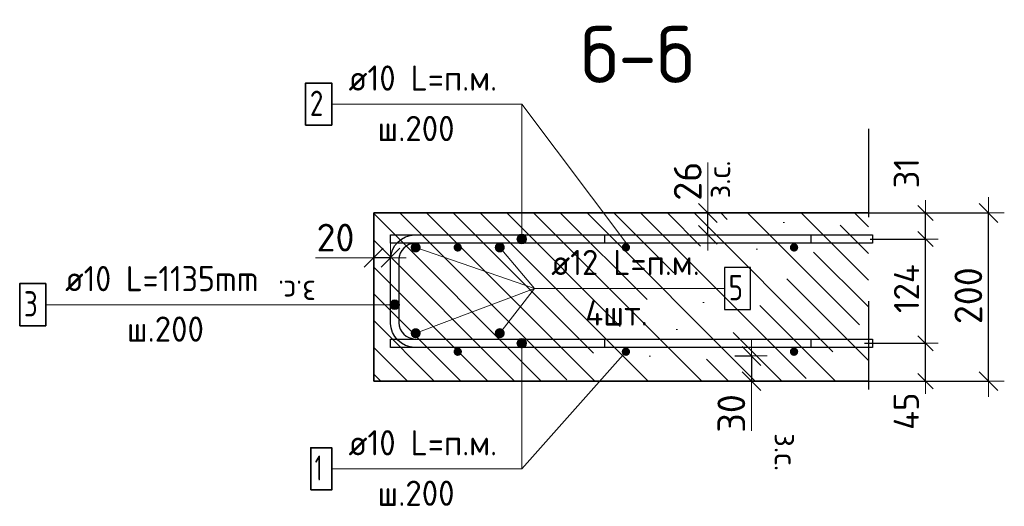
# Model space of a CAD drawing. Header units: metres. Extents: x -38 to 90, y -15 to 21.
# Tile 119 of 127: x 71.746 to 72.918, y 7.193 to 7.772. Entities that reach past the tile are written whole.
import ezdxf

# ---------------------------------------------------------------- set-up
doc = ezdxf.new("R2010")
doc.units = ezdxf.units.M
doc.header["$PDMODE"] = 65
doc.linetypes.add('______4', pattern=[0.135, 0.105, -0.03])
for name, color, linetype, lineweight in [('XR$4$Арм. стержнями верхней зоны', 180, 'Continuous', 35), ('XR$4$Арм. стержнями нижней зоны', 180, 'Continuous', 35), ('XR$4$Арм.стержн. Арматура края', 96, 'Continuous', 35), ('XR$4$Арм.стержн. Доп. арматура', 180, 'Continuous', 35), ('XR$4$Размерная линия (1)', 7, 'Continuous', 13), ('XR$4$Размерная линия_ общее', 7, 'Continuous', 13)]:
    doc.layers.add(name, color=color, linetype=linetype, lineweight=lineweight)
doc.styles.add('ISOCPEUR', font='txt')
doc.dimstyles.new('DIMSTYLE_10', dxfattribs={"dimtxt": 0.033, "dimasz": 0.0375, "dimexe": 0, "dimexo": 0, "dimgap": 0.0165, "dimtad": 2, "dimdec": 0, "dimlfac": 1000, "dimrnd": 1, "dimzin": 12, "dimdsep": 46, "dimtxsty": 'ISOCPEUR', "dimblk1": 'ALL_ML_STRICH', "dimblk2": 'ALL_ML_STRICH', "dimsah": 1, "dimcen": 0, "dimclrd": 7, "dimclre": 256, "dimclrt": 7, "dimadec": 0, "dimazin": 0, "dimtfac": 1, "dimtdec": 0, "dimtix": 1, "dimtmove": 2, "dimatfit": 3, "dimfxl": 0, "dimtvp": 1.2, "dimtzin": 0, "dimlwd": 0, "dimlwe": -3, "dimarcsym": 0})
doc.dimstyles.new('DIMSTYLE_12', dxfattribs={"dimtxt": 0.03, "dimasz": 0.03, "dimexe": 0, "dimexo": 0, "dimgap": 0.015, "dimtad": 2, "dimdec": 0, "dimlfac": 1000, "dimrnd": 1, "dimzin": 12, "dimdsep": 46, "dimtxsty": 'ISOCPEUR', "dimblk1": 'ALL_ML_STRICH', "dimblk2": 'ALL_ML_STRICH', "dimsah": 1, "dimcen": 0, "dimclrd": 7, "dimclre": 256, "dimclrt": 7, "dimadec": 0, "dimazin": 0, "dimtfac": 1, "dimtdec": 0, "dimtix": 1, "dimtmove": 2, "dimatfit": 3, "dimfxl": 0, "dimtzin": 0, "dimlwd": 0, "dimlwe": -3, "dimarcsym": 0})
doc.dimstyles.new('DIMSTYLE_14', dxfattribs={"dimtxt": 0.03, "dimasz": 0.03, "dimexe": 0, "dimexo": 0, "dimgap": 0.015, "dimtad": 2, "dimdec": 0, "dimlfac": 1000, "dimrnd": 1, "dimzin": 12, "dimdsep": 46, "dimtxsty": 'ISOCPEUR', "dimblk1": 'ALL_ML_STRICH', "dimblk2": 'ALL_ML_STRICH', "dimsah": 1, "dimcen": 0, "dimclrd": 7, "dimclre": 256, "dimclrt": 7, "dimadec": 0, "dimazin": 0, "dimtfac": 1, "dimtdec": 0, "dimtix": 1, "dimtmove": 2, "dimatfit": 3, "dimfxl": 0, "dimtvp": 1.2, "dimtzin": 0, "dimlwd": 0, "dimlwe": -3, "dimarcsym": 0})
doc.dimstyles.new('DIMSTYLE_8', dxfattribs={"dimtxt": 0.033, "dimasz": 0.0375, "dimexe": 0, "dimexo": 0, "dimgap": 0.0165, "dimtad": 2, "dimdec": 0, "dimlfac": 1000, "dimrnd": 1, "dimzin": 12, "dimdsep": 46, "dimtxsty": 'ISOCPEUR', "dimblk1": 'ALL_ML_STRICH', "dimblk2": 'ALL_ML_STRICH', "dimsah": 1, "dimcen": 0, "dimclrd": 7, "dimclre": 256, "dimclrt": 7, "dimadec": 0, "dimazin": 0, "dimtfac": 1, "dimtdec": 0, "dimtix": 1, "dimtmove": 2, "dimatfit": 3, "dimfxl": 0, "dimtzin": 0, "dimlwd": 0, "dimlwe": -3, "dimarcsym": 0})

# ---------------------------------------------------------------- blocks, each defined once
blk = doc.blocks.new('ALL_ML_STRICH')
at = {"color": 0, "linetype": 'ByBlock', "lineweight": -2}
for p, q in [((0, -0.5), (0, 0.5)), ((-1, 0), (0.5, 0)), ((-0.3, -0.3), (0.3, 0.3))]:
    blk.add_line(p, q, dxfattribs=at)
blk = doc.blocks.new('*D141')
at = {"layer": 'DEFPOINTS', "color": 7, "linetype": 'Continuous', "lineweight": 13, "transparency": 33554687}
for p in [(72.7273, 7.5419), (72.7273, 7.3419), (72.8988, 7.3419)]:
    blk.add_point(p, dxfattribs=at)
at = {"layer": 'XR$4$Размерная линия_ общее', "color": 253, "linetype": 'Continuous', "lineweight": -2, "true_color": 0xa0a0a0, "transparency": 33554687}
for p, q in [((72.7473, 7.5419), (72.8988, 7.5419)), ((72.7473, 7.3419), (72.8988, 7.3419))]:
    blk.add_line(p, q, dxfattribs=at)
at = {"layer": 'XR$4$Размерная линия_ общее', "color": 7, "linetype": 'Continuous', "lineweight": -2, "transparency": 33554687}
blk.add_line((72.8988, 7.3419), (72.8988, 7.5419), dxfattribs=at)
at = {"layer": 'XR$4$Размерная линия_ общее', "color": 7, "linetype": 'Continuous', "lineweight": 13, "transparency": 33554687, "xscale": 0.0375, "yscale": 0.0375, "zscale": 0.0375}
for p, rotation in [((72.8988, 7.5419), 90), ((72.8988, 7.3419), 270)]:
    blk.add_blockref('ALL_ML_STRICH', p, dxfattribs=dict(at, rotation=rotation))
at = {"layer": 'XR$4$Размерная линия_ общее', "color": 7, "linetype": 'Continuous', "lineweight": 13, "transparency": 33554687, "insert": (72.8748, 7.4435), "char_height": 0.033, "width": 0.099, "attachment_point": 5, "rotation": 90, "style": 'ISOCPEUR'}
blk.add_mtext('\\A1;{200}', dxfattribs=at)
blk = doc.blocks.new('*D142')
at = {"layer": 'DEFPOINTS', "color": 7, "linetype": 'Continuous', "lineweight": 13, "transparency": 33554687}
for p in [(72.5769, 7.3719), (72.6169, 7.3719), (72.5769, 7.3419)]:
    blk.add_point(p, dxfattribs=at)
at = {"layer": 'XR$4$Размерная линия_ общее', "color": 253, "linetype": 'Continuous', "lineweight": -2, "true_color": 0xa0a0a0, "transparency": 33554687}
for p, q in [((72.5969, 7.3719), (72.6169, 7.3719)), ((72.5969, 7.3419), (72.6169, 7.3419))]:
    blk.add_line(p, q, dxfattribs=at)
at = {"layer": 'XR$4$Размерная линия_ общее', "color": 7, "linetype": 'Continuous', "lineweight": -2, "transparency": 33554687}
blk.add_line((72.6169, 7.3719), (72.6169, 7.3419), dxfattribs=at)
at = {"layer": 'XR$4$Размерная линия_ общее', "color": 7, "linetype": 'Continuous', "lineweight": 13, "transparency": 33554687, "xscale": 0.0375, "yscale": 0.0375, "zscale": 0.0375}
for p, rotation in [((72.6169, 7.3719), 90), ((72.6169, 7.3419), 270)]:
    blk.add_blockref('ALL_ML_STRICH', p, dxfattribs=dict(at, rotation=rotation))
at = {"layer": 'XR$4$Размерная линия_ общее', "color": 7, "linetype": 'Continuous', "lineweight": 13, "transparency": 33554687, "insert": (72.5929, 7.3035), "char_height": 0.033, "width": 0.066, "attachment_point": 5, "rotation": 90, "style": 'ISOCPEUR'}
blk.add_mtext('\\A1;{30}', dxfattribs=at)
at = {"layer": 'XR$4$Размерная линия_ общее', "color": 7, "linetype": 'Continuous', "lineweight": 13, "transparency": 33554687, "insert": (72.6714, 7.28), "char_height": 0.027, "width": 0.00135, "attachment_point": 1, "rotation": 270, "line_spacing_factor": 0.60241, "style": 'ISOCPEUR'}
blk.add_mtext('з.с.', dxfattribs=at)
blk = doc.blocks.new('*D145')
at = {"layer": 'DEFPOINTS', "color": 7, "linetype": 'Continuous', "lineweight": 13, "transparency": 33554687}
for p in [(72.1875, 7.4886), (72.1675, 7.4486), (72.1875, 7.4536)]:
    blk.add_point(p, dxfattribs=at)
at = {"layer": 'XR$4$Размерная линия_ общее', "color": 253, "linetype": 'Continuous', "lineweight": -2, "true_color": 0xa0a0a0, "transparency": 33554687}
for p, q in [((72.1675, 7.4686), (72.1675, 7.4886)), ((72.1875, 7.4736), (72.1875, 7.4886))]:
    blk.add_line(p, q, dxfattribs=at)
at = {"layer": 'XR$4$Размерная линия_ общее', "color": 7, "linetype": 'Continuous', "lineweight": -2, "transparency": 33554687}
blk.add_line((72.1875, 7.4886), (72.1675, 7.4886), dxfattribs=at)
at = {"layer": 'XR$4$Размерная линия_ общее', "color": 7, "linetype": 'Continuous', "lineweight": 13, "transparency": 33554687, "xscale": 0.0375, "yscale": 0.0375, "zscale": 0.0375}
for p, rotation in [((72.1675, 7.4886), 180), ((72.1875, 7.4886), 360)]:
    blk.add_blockref('ALL_ML_STRICH', p, dxfattribs=dict(at, rotation=rotation))
at = {"layer": 'XR$4$Размерная линия_ общее', "color": 7, "linetype": 'Continuous', "lineweight": 13, "transparency": 33554687, "insert": (72.1221, 7.5126), "char_height": 0.033, "width": 0.066, "attachment_point": 5, "style": 'ISOCPEUR'}
blk.add_mtext('\\A1;{20}', dxfattribs=at)
at = {"layer": 'XR$4$Размерная линия_ общее', "color": 7, "linetype": 'Continuous', "lineweight": 13, "transparency": 33554687, "insert": (72.0988, 7.4345), "char_height": 0.027, "width": 0.00135, "attachment_point": 1, "rotation": 180, "line_spacing_factor": 0.60241, "style": 'ISOCPEUR'}
blk.add_mtext('з.с.', dxfattribs=at)
blk = doc.blocks.new('*D172')
at = {"layer": 'DEFPOINTS', "color": 7, "linetype": 'Continuous', "lineweight": 13, "transparency": 33554687}
for p in [(72.525, 7.5419), (72.525, 7.5159), (72.565, 7.5159)]:
    blk.add_point(p, dxfattribs=at)
at = {"layer": 'XR$4$Размерная линия_ общее', "color": 253, "linetype": 'Continuous', "lineweight": -2, "true_color": 0xa0a0a0, "transparency": 33554687}
for p, q in [((72.545, 7.5419), (72.565, 7.5419)), ((72.545, 7.5159), (72.565, 7.5159))]:
    blk.add_line(p, q, dxfattribs=at)
at = {"layer": 'XR$4$Размерная линия_ общее', "color": 7, "linetype": 'Continuous', "lineweight": -2, "transparency": 33554687}
blk.add_line((72.565, 7.5159), (72.565, 7.5419), dxfattribs=at)
at = {"layer": 'XR$4$Размерная линия_ общее', "color": 7, "linetype": 'Continuous', "lineweight": 13, "transparency": 33554687, "xscale": 0.0375, "yscale": 0.0375, "zscale": 0.0375}
for p, rotation in [((72.565, 7.5419), 90), ((72.565, 7.5159), 270)]:
    blk.add_blockref('ALL_ML_STRICH', p, dxfattribs=dict(at, rotation=rotation))
at = {"layer": 'XR$4$Размерная линия_ общее', "color": 7, "linetype": 'Continuous', "lineweight": 13, "transparency": 33554687, "insert": (72.5646, 7.5592), "char_height": 0.027, "width": 0.00135, "attachment_point": 1, "rotation": 90, "line_spacing_factor": 0.60241, "style": 'ISOCPEUR'}
blk.add_mtext('з.с.', dxfattribs=at)
at = {"layer": 'XR$4$Размерная линия_ общее', "color": 7, "linetype": 'Continuous', "lineweight": 13, "transparency": 33554687, "insert": (72.541, 7.5796), "char_height": 0.033, "width": 0.066, "attachment_point": 5, "rotation": 90, "style": 'ISOCPEUR'}
blk.add_mtext('\\A1;{26}', dxfattribs=at)
blk = doc.blocks.new('*D173')
at = {"layer": 'DEFPOINTS', "color": 7, "linetype": 'Continuous', "lineweight": 13, "transparency": 33554687}
for p in [(72.7312, 7.3869), (72.744, 7.3419), (72.8238, 7.3419)]:
    blk.add_point(p, dxfattribs=at)
at = {"layer": 'XR$4$Размерная линия (1)', "color": 9, "linetype": 'Continuous', "lineweight": -2, "true_color": 0xc7c7c7, "transparency": 33554687}
for p, q in [((72.7512, 7.3869), (72.8238, 7.3869)), ((72.764, 7.3419), (72.8238, 7.3419))]:
    blk.add_line(p, q, dxfattribs=at)
at = {"layer": 'XR$4$Размерная линия (1)', "color": 7, "linetype": 'Continuous', "lineweight": -2, "transparency": 33554687}
blk.add_line((72.8238, 7.3419), (72.8238, 7.3869), dxfattribs=at)
at = {"layer": 'XR$4$Размерная линия (1)', "color": 7, "linetype": 'Continuous', "lineweight": 13, "transparency": 33554687, "xscale": 0.03, "yscale": 0.03, "zscale": 0.03}
for p, rotation in [((72.8238, 7.3869), 90), ((72.8238, 7.3419), 270)]:
    blk.add_blockref('ALL_ML_STRICH', p, dxfattribs=dict(at, rotation=rotation))
at = {"layer": 'XR$4$Размерная линия (1)', "color": 7, "linetype": 'Continuous', "lineweight": 13, "transparency": 33554687, "insert": (72.801, 7.3061), "char_height": 0.03, "width": 0.06, "attachment_point": 5, "rotation": 90, "style": 'ISOCPEUR'}
blk.add_mtext('\\A1;{45}', dxfattribs=at)
blk = doc.blocks.new('*D174')
at = {"layer": 'DEFPOINTS', "color": 7, "linetype": 'Continuous', "lineweight": 13, "transparency": 33554687}
for p in [(72.7382, 7.5109), (72.7312, 7.3869), (72.8238, 7.3869)]:
    blk.add_point(p, dxfattribs=at)
at = {"layer": 'XR$4$Размерная линия (1)', "color": 9, "linetype": 'Continuous', "lineweight": -2, "true_color": 0xc7c7c7, "transparency": 33554687}
for p, q in [((72.7582, 7.5109), (72.8238, 7.5109)), ((72.7512, 7.3869), (72.8238, 7.3869))]:
    blk.add_line(p, q, dxfattribs=at)
at = {"layer": 'XR$4$Размерная линия (1)', "color": 7, "linetype": 'Continuous', "lineweight": -2, "transparency": 33554687}
blk.add_line((72.8238, 7.3869), (72.8238, 7.5109), dxfattribs=at)
at = {"layer": 'XR$4$Размерная линия (1)', "color": 7, "linetype": 'Continuous', "lineweight": 13, "transparency": 33554687, "xscale": 0.03, "yscale": 0.03, "zscale": 0.03}
for p, rotation in [((72.8238, 7.5109), 90), ((72.8238, 7.3869), 270)]:
    blk.add_blockref('ALL_ML_STRICH', p, dxfattribs=dict(at, rotation=rotation))
at = {"layer": 'XR$4$Размерная линия (1)', "color": 7, "linetype": 'Continuous', "lineweight": 13, "transparency": 33554687, "insert": (72.8013, 7.4519), "char_height": 0.03, "width": 0.09, "attachment_point": 5, "rotation": 90, "style": 'ISOCPEUR'}
blk.add_mtext('\\A1;{124}', dxfattribs=at)
blk = doc.blocks.new('*D175')
at = {"layer": 'DEFPOINTS', "color": 7, "linetype": 'Continuous', "lineweight": 13, "transparency": 33554687}
for p in [(72.7203, 7.5419), (72.7382, 7.5109), (72.8238, 7.5109)]:
    blk.add_point(p, dxfattribs=at)
at = {"layer": 'XR$4$Размерная линия (1)', "color": 9, "linetype": 'Continuous', "lineweight": -2, "true_color": 0xc7c7c7, "transparency": 33554687}
for p, q in [((72.7403, 7.5419), (72.8238, 7.5419)), ((72.7582, 7.5109), (72.8238, 7.5109))]:
    blk.add_line(p, q, dxfattribs=at)
at = {"layer": 'XR$4$Размерная линия (1)', "color": 7, "linetype": 'Continuous', "lineweight": -2, "transparency": 33554687}
blk.add_line((72.8238, 7.5109), (72.8238, 7.5419), dxfattribs=at)
at = {"layer": 'XR$4$Размерная линия (1)', "color": 7, "linetype": 'Continuous', "lineweight": 13, "transparency": 33554687, "xscale": 0.03, "yscale": 0.03, "zscale": 0.03}
for p, rotation in [((72.8238, 7.5419), 90), ((72.8238, 7.5109), 270)]:
    blk.add_blockref('ALL_ML_STRICH', p, dxfattribs=dict(at, rotation=rotation))
at = {"layer": 'XR$4$Размерная линия (1)', "color": 7, "linetype": 'Continuous', "lineweight": 13, "transparency": 33554687, "insert": (72.8011, 7.5892), "char_height": 0.03, "width": 0.06, "attachment_point": 5, "rotation": 90, "style": 'ISOCPEUR'}
blk.add_mtext('\\A1;{31}', dxfattribs=at)

msp = doc.modelspace()

# ---------------------------------------------------------------- hatches: boundary and pattern name
at = {"linetype": 'Continuous', "lineweight": 13, "transparency": 33554687}
h = msp.add_hatch(dxfattribs=at)
h.set_pattern_fill('__________540', scale=0.015, style=0, pattern_type=2)
h.set_pattern_definition([(135, (0, 0), (-0.031819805, -0.031819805), [0.4, -0.05, 0, -0.05]), (135, (-0.01591, -0.01591), (-0.031819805, -0.031819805), [0.8, -0.1, 0.1, -0.1])])
h.paths.add_polyline_path([(72.1675, 7.5419), (72.1675, 7.3419), (72.7559, 7.3419), (72.7559, 7.5419)], flags=0)
at = {"layer": 'XR$4$Арм. стержнями верхней зоны', "linetype": 'Continuous', "lineweight": 13, "transparency": 33554687}
for points in [[(72.3484, 7.5137), (72.3388, 7.5137), (72.338, 7.5109)], [(72.3484, 7.5137), (72.338, 7.5109), (72.3492, 7.5109)], [(72.3492, 7.5109), (72.338, 7.5109), (72.3388, 7.5081)], [(72.3464, 7.5157), (72.3408, 7.5157), (72.3388, 7.5137)], [(72.3464, 7.5157), (72.3388, 7.5137), (72.3484, 7.5137)], [(72.3492, 7.5109), (72.3388, 7.5081), (72.3484, 7.5081)], [(72.3484, 7.5081), (72.3388, 7.5081), (72.3408, 7.506)], [(72.3408, 7.5157), (72.3464, 7.5157), (72.3436, 7.5165)], [(72.3484, 7.5081), (72.3408, 7.506), (72.3464, 7.506)], [(72.3464, 7.506), (72.3408, 7.506), (72.3436, 7.5053)]]:
    msp.add_hatch(color=7, dxfattribs=at).paths.add_polyline_path(points)
at = {"layer": 'XR$4$Арм. стержнями верхней зоны', "linetype": 'Continuous', "lineweight": 50, "transparency": 33554687}
for points in [[(72.2725, 7.5009), (72.2721, 7.5028), (72.271, 7.5044), (72.2694, 7.5055), (72.2675, 7.5059), (72.2656, 7.5055), (72.264, 7.5044), (72.2629, 7.5028), (72.2625, 7.5009), (72.2629, 7.499), (72.264, 7.4973), (72.2656, 7.4963), (72.2675, 7.4959), (72.2694, 7.4963), (72.271, 7.4973), (72.2721, 7.499)], [(72.4725, 7.5009), (72.4721, 7.5028), (72.471, 7.5044), (72.4694, 7.5055), (72.4675, 7.5059), (72.4656, 7.5055), (72.464, 7.5044), (72.4629, 7.5028), (72.4625, 7.5009), (72.4629, 7.499), (72.464, 7.4973), (72.4656, 7.4963), (72.4675, 7.4959), (72.4694, 7.4963), (72.471, 7.4973), (72.4721, 7.499)], [(72.6725, 7.5009), (72.6721, 7.5028), (72.671, 7.5044), (72.6694, 7.5055), (72.6675, 7.5059), (72.6656, 7.5055), (72.664, 7.5044), (72.6629, 7.5028), (72.6625, 7.5009), (72.6629, 7.499), (72.664, 7.4973), (72.6656, 7.4963), (72.6675, 7.4959), (72.6694, 7.4963), (72.671, 7.4973), (72.6721, 7.499)]]:
    msp.add_hatch(color=4, dxfattribs=at).paths.add_polyline_path(points)
at = {"layer": 'XR$4$Арм. стержнями нижней зоны', "linetype": 'Continuous', "lineweight": 13, "transparency": 33554687}
for points in [[(72.3388, 7.3897), (72.3484, 7.3897), (72.3464, 7.3917)], [(72.3388, 7.3897), (72.3464, 7.3917), (72.3408, 7.3917)], [(72.3408, 7.3917), (72.3464, 7.3917), (72.3436, 7.3925)], [(72.338, 7.3869), (72.3492, 7.3869), (72.3484, 7.3897)], [(72.338, 7.3869), (72.3484, 7.3897), (72.3388, 7.3897)], [(72.3388, 7.3841), (72.3492, 7.3869), (72.338, 7.3869)], [(72.3388, 7.3841), (72.3484, 7.3841), (72.3492, 7.3869)], [(72.3408, 7.382), (72.3484, 7.3841), (72.3388, 7.3841)], [(72.3408, 7.382), (72.3464, 7.382), (72.3484, 7.3841)], [(72.3464, 7.382), (72.3408, 7.382), (72.3436, 7.3813)]]:
    msp.add_hatch(color=7, dxfattribs=at).paths.add_polyline_path(points)
at = {"layer": 'XR$4$Арм. стержнями нижней зоны', "linetype": 'Continuous', "lineweight": 50, "transparency": 33554687}
for points in [[(72.2725, 7.3769), (72.2721, 7.3788), (72.271, 7.3804), (72.2694, 7.3815), (72.2675, 7.3819), (72.2656, 7.3815), (72.264, 7.3804), (72.2629, 7.3788), (72.2625, 7.3769), (72.2629, 7.375), (72.264, 7.3733), (72.2656, 7.3723), (72.2675, 7.3719), (72.2694, 7.3723), (72.271, 7.3733), (72.2721, 7.375)], [(72.4725, 7.3769), (72.4721, 7.3788), (72.471, 7.3804), (72.4694, 7.3815), (72.4675, 7.3819), (72.4656, 7.3815), (72.464, 7.3804), (72.4629, 7.3788), (72.4625, 7.3769), (72.4629, 7.375), (72.464, 7.3733), (72.4656, 7.3723), (72.4675, 7.3719), (72.4694, 7.3723), (72.471, 7.3733), (72.4721, 7.375)], [(72.6725, 7.3769), (72.6721, 7.3788), (72.671, 7.3804), (72.6694, 7.3815), (72.6675, 7.3819), (72.6656, 7.3815), (72.664, 7.3804), (72.6629, 7.3788), (72.6625, 7.3769), (72.6629, 7.375), (72.664, 7.3733), (72.6656, 7.3723), (72.6675, 7.3719), (72.6694, 7.3723), (72.671, 7.3733), (72.6721, 7.375)]]:
    msp.add_hatch(color=4, dxfattribs=at).paths.add_polyline_path(points)
at = {"layer": 'XR$4$Арм.стержн. Арматура края', "linetype": 'Continuous', "lineweight": 13, "transparency": 33554687}
for points in [[(72.1877, 7.4357), (72.1897, 7.428), (72.1897, 7.4377)], [(72.1897, 7.4377), (72.1925, 7.4272), (72.1925, 7.4385)], [(72.1897, 7.4377), (72.1897, 7.428), (72.1925, 7.4272)], [(72.1925, 7.4385), (72.1925, 7.4272), (72.1953, 7.428)], [(72.1925, 7.4385), (72.1953, 7.428), (72.1953, 7.4377)], [(72.1953, 7.4377), (72.1953, 7.428), (72.1973, 7.43)], [(72.1953, 7.4377), (72.1973, 7.43), (72.1973, 7.4357)], [(72.1877, 7.43), (72.1877, 7.4357), (72.1869, 7.4328)], [(72.1877, 7.4357), (72.1877, 7.43), (72.1897, 7.428)], [(72.1973, 7.4357), (72.1973, 7.43), (72.1981, 7.4328)]]:
    msp.add_hatch(color=7, dxfattribs=at).paths.add_polyline_path(points)
at = {"layer": 'XR$4$Арм.стержн. Доп. арматура', "linetype": 'Continuous', "lineweight": 50, "transparency": 33554687}
for points in [[(72.2235, 7.5009), (72.223, 7.5032), (72.2217, 7.5051), (72.2198, 7.5064), (72.2175, 7.5069), (72.2152, 7.5064), (72.2132, 7.5051), (72.2119, 7.5032), (72.2115, 7.5009), (72.2119, 7.4986), (72.2132, 7.4966), (72.2152, 7.4953), (72.2175, 7.4949), (72.2198, 7.4953), (72.2217, 7.4966), (72.223, 7.4986)], [(72.3235, 7.5009), (72.323, 7.5032), (72.3217, 7.5051), (72.3198, 7.5064), (72.3175, 7.5069), (72.3152, 7.5064), (72.3132, 7.5051), (72.3119, 7.5032), (72.3115, 7.5009), (72.3119, 7.4986), (72.3132, 7.4966), (72.3152, 7.4953), (72.3175, 7.4949), (72.3198, 7.4953), (72.3217, 7.4966), (72.323, 7.4986)], [(72.2235, 7.3989), (72.223, 7.4012), (72.2217, 7.4031), (72.2198, 7.4044), (72.2175, 7.4049), (72.2152, 7.4044), (72.2132, 7.4031), (72.2119, 7.4012), (72.2115, 7.3989), (72.2119, 7.3966), (72.2132, 7.3946), (72.2152, 7.3933), (72.2175, 7.3929), (72.2198, 7.3933), (72.2217, 7.3946), (72.223, 7.3966)], [(72.3235, 7.3989), (72.323, 7.4012), (72.3217, 7.4031), (72.3198, 7.4044), (72.3175, 7.4049), (72.3152, 7.4044), (72.3132, 7.4031), (72.3119, 7.4012), (72.3115, 7.3989), (72.3119, 7.3966), (72.3132, 7.3946), (72.3152, 7.3933), (72.3175, 7.3929), (72.3198, 7.3933), (72.3217, 7.3946), (72.323, 7.3966)]]:
    msp.add_hatch(color=34, dxfattribs=at).paths.add_polyline_path(points)

# ---------------------------------------------------------------- linework, layer by layer
at = {"color": 7, "linetype": 'Continuous', "lineweight": 13, "transparency": 33554687}
for p, q in [((72.4675, 7.5069), (72.3436, 7.6713)), ((72.565, 7.5419), (72.565, 7.6019)), ((72.1675, 7.4886), (72.0985, 7.4886)), ((72.4675, 7.3769), (72.3436, 7.2376)), ((72.6169, 7.3419), (72.6169, 7.2829))]:
    msp.add_line(p, q, dxfattribs=at)
at = {"color": 7, "linetype": '______4', "lineweight": 25, "transparency": 33554687}
msp.add_line((72.7559, 7.6419), (72.7559, 7.2419), dxfattribs=at)
at = {"color": 7, "linetype": 'Continuous', "lineweight": 35, "transparency": 33554687}
for p, q in [((72.1675, 7.5419), (72.1675, 7.3419)), ((72.7559, 7.5419), (72.1675, 7.5419)), ((72.1675, 7.3419), (72.7559, 7.3419))]:
    msp.add_line(p, q, dxfattribs=at)
at = {"layer": 'XR$4$Арм. стержнями верхней зоны', "color": 7, "linetype": 'Continuous', "lineweight": 13, "transparency": 33554687}
for p, q in [((72.1176, 7.6713), (72.3436, 7.6713)), ((72.3436, 7.6713), (72.3436, 7.5109)), ((72.338, 7.5109), (72.338, 7.5109)), ((72.3436, 7.5165), (72.3436, 7.5165)), ((72.3492, 7.5109), (72.3492, 7.5109)), ((72.3436, 7.5053), (72.3436, 7.5053))]:
    msp.add_line(p, q, dxfattribs=at)
at = {"layer": 'XR$4$Арм. стержнями верхней зоны', "color": 7, "linetype": 'Continuous', "lineweight": 35, "transparency": 33554687}
msp.add_lwpolyline([(72.0866, 7.6463), (72.1176, 7.6463), (72.1176, 7.6963), (72.0866, 7.6963), (72.0866, 7.6463)], dxfattribs=at)
at = {"layer": 'XR$4$Арм. стержнями верхней зоны', "color": 4, "linetype": 'Continuous', "lineweight": 25, "transparency": 33554687}
for points in [[(72.7609, 7.5059), (72.1875, 7.5059), (72.1875, 7.5159), (72.7609, 7.5159), (72.7609, 7.5059)], [(72.7609, 7.5059), (72.4425, 7.5059), (72.4425, 7.5159), (72.7609, 7.5159), (72.7609, 7.5059)]]:
    msp.add_lwpolyline(points, dxfattribs=at)
at = {"layer": 'XR$4$Арм. стержнями верхней зоны', "color": 7, "linetype": 'Continuous', "lineweight": 13, "transparency": 33554687}
msp.add_circle((72.3436, 7.5109), 0.00563, dxfattribs=at)
at = {"layer": 'XR$4$Арм. стержнями нижней зоны', "color": 7, "linetype": 'Continuous', "lineweight": 13, "transparency": 33554687}
for p, q in [((72.3436, 7.3925), (72.3436, 7.3925)), ((72.338, 7.3869), (72.338, 7.3869)), ((72.3436, 7.2376), (72.3436, 7.3869)), ((72.3436, 7.3813), (72.3436, 7.3813)), ((72.3492, 7.3869), (72.3492, 7.3869)), ((72.1176, 7.2376), (72.3436, 7.2376))]:
    msp.add_line(p, q, dxfattribs=at)
at = {"layer": 'XR$4$Арм. стержнями нижней зоны', "color": 4, "linetype": 'Continuous', "lineweight": 25, "transparency": 33554687}
for points in [[(72.7609, 7.3819), (72.1875, 7.3819), (72.1875, 7.3919), (72.7609, 7.3919), (72.7609, 7.3819)], [(72.7609, 7.3819), (72.4425, 7.3819), (72.4425, 7.3919), (72.7609, 7.3919), (72.7609, 7.3819)]]:
    msp.add_lwpolyline(points, dxfattribs=at)
at = {"layer": 'XR$4$Арм. стержнями нижней зоны', "color": 7, "linetype": 'Continuous', "lineweight": 35, "transparency": 33554687}
msp.add_lwpolyline([(72.0926, 7.2126), (72.1176, 7.2126), (72.1176, 7.2626), (72.0926, 7.2626), (72.0926, 7.2126)], dxfattribs=at)
at = {"layer": 'XR$4$Арм. стержнями нижней зоны', "color": 7, "linetype": 'Continuous', "lineweight": 13, "transparency": 33554687}
msp.add_circle((72.3436, 7.3869), 0.00563, dxfattribs=at)
at = {"layer": 'XR$4$Арм.стержн. Арматура края', "color": 7, "linetype": 'Continuous', "lineweight": 13, "transparency": 33554687}
for p, q in [((72.1925, 7.4385), (72.1925, 7.4385)), ((71.7775, 7.4328), (72.0875, 7.4328)), ((72.0875, 7.4328), (72.1925, 7.4328)), ((72.1869, 7.4328), (72.1869, 7.4328)), ((72.1925, 7.4272), (72.1925, 7.4272)), ((72.1981, 7.4328), (72.1981, 7.4328))]:
    msp.add_line(p, q, dxfattribs=at)
at = {"layer": 'XR$4$Арм.стержн. Арматура края', "color": 4, "linetype": 'Continuous', "lineweight": 25, "transparency": 33554687}
msp.add_lwpolyline([(72.6875, 7.3819), (72.2161, 7.3819), (72.2109, 7.3826), (72.2054, 7.3844), (72.2004, 7.3872), (72.1963, 7.3906), (72.1928, 7.3948), (72.19, 7.3998), (72.1882, 7.4052), (72.1875, 7.4104), (72.1875, 7.4873), (72.1882, 7.4925), (72.19, 7.498), (72.1928, 7.503), (72.1963, 7.5071), (72.2004, 7.5106), (72.2054, 7.5134), (72.2109, 7.5152), (72.2161, 7.5159), (72.6875, 7.5159), (72.6875, 7.5059), (72.2168, 7.5059), (72.2131, 7.5054), (72.2095, 7.5042), (72.2061, 7.5023), (72.2034, 7.5), (72.2011, 7.4973), (72.1992, 7.4939), (72.198, 7.4903), (72.1975, 7.4866), (72.1975, 7.4111), (72.198, 7.4075), (72.1992, 7.4038), (72.2011, 7.4005), (72.2034, 7.3977), (72.2061, 7.3955), (72.2095, 7.3936), (72.2131, 7.3924), (72.2168, 7.3919), (72.6875, 7.3919), (72.6875, 7.3819)], dxfattribs=at)
at = {"layer": 'XR$4$Арм.стержн. Арматура края', "color": 7, "linetype": 'Continuous', "lineweight": 35, "transparency": 33554687}
msp.add_lwpolyline([(71.7465, 7.4078), (71.7775, 7.4078), (71.7775, 7.4578), (71.7465, 7.4578), (71.7465, 7.4078)], dxfattribs=at)
at = {"layer": 'XR$4$Арм.стержн. Арматура края', "color": 7, "linetype": 'Continuous', "lineweight": 13, "transparency": 33554687}
msp.add_circle((72.1925, 7.4328), 0.00563, dxfattribs=at)
at = {"layer": 'XR$4$Арм.стержн. Доп. арматура', "color": 7, "linetype": 'Continuous', "lineweight": 13, "transparency": 33554687}
for q in [(72.2175, 7.5009), (72.3175, 7.5009), (72.2175, 7.3989), (72.3175, 7.3989), (72.5847, 7.452)]:
    msp.add_line((72.3587, 7.452), q, dxfattribs=at)
at = {"layer": 'XR$4$Арм.стержн. Доп. арматура', "color": 7, "linetype": 'Continuous', "lineweight": 25, "transparency": 33554687}
msp.add_lwpolyline([(72.5847, 7.427), (72.6157, 7.427), (72.6157, 7.477), (72.5847, 7.477), (72.5847, 7.427)], dxfattribs=at)

# ---------------------------------------------------------------- texts
at = {"color": 7, "linetype": 'Continuous', "lineweight": 50, "transparency": 33554687, "insert": (72.4813, 7.7303), "char_height": 0.0675, "width": 0.172565, "attachment_point": 5, "style": 'ISOCPEUR'}
msp.add_mtext('\\A1;{\\fISOCPEUR|i0|b0;\\H0.067500;\\W1.000000;\\C7;б-б}\\P', dxfattribs=at)
at = {"layer": 'XR$4$Арм. стержнями верхней зоны', "color": 7, "linetype": 'Continuous', "lineweight": 25, "transparency": 33554687, "char_height": 0.03, "attachment_point": 7, "style": 'ISOCPEUR'}
for s, insert, width in [('\\W0.94;ø10 L=п.м.', (72.1376, 7.6873), 0.199983), ('\\W0.78;2', (72.0916, 7.6573), 0.032641), ('\\W0.95;ш.200 ', (72.1721, 7.6273), 0.1312)]:
    msp.add_mtext(s, dxfattribs=dict(at, insert=insert, width=width))
at = {"layer": 'XR$4$Арм. стержнями нижней зоны', "color": 7, "linetype": 'Continuous', "lineweight": 25, "transparency": 33554687, "char_height": 0.03, "attachment_point": 7, "style": 'ISOCPEUR'}
for s, insert, width in [('\\W0.94;ø10 L=п.м.', (72.1376, 7.2536), 0.199983), ('\\W0.56;1', (72.0976, 7.2236), 0.023333), ('\\W0.95;ш.200 ', (72.1721, 7.1936), 0.1312)]:
    msp.add_mtext(s, dxfattribs=dict(at, insert=insert, width=width))
at = {"layer": 'XR$4$Арм.стержн. Арматура края', "color": 7, "linetype": 'Continuous', "lineweight": 25, "transparency": 33554687, "char_height": 0.03, "attachment_point": 7, "style": 'ISOCPEUR'}
for s, insert, width in [('\\W0.92;ø10 L=1135mm ', (71.8005, 7.4488), 0.280669), ('\\W0.78;3', (71.7515, 7.4188), 0.032641), ('\\W0.95;ш.200 ', (71.874, 7.3888), 0.1312)]:
    msp.add_mtext(s, dxfattribs=dict(at, insert=insert, width=width))
at = {"layer": 'XR$4$Арм.стержн. Доп. арматура', "color": 7, "linetype": 'Continuous', "lineweight": 25, "transparency": 33554687, "char_height": 0.03, "attachment_point": 7, "style": 'ISOCPEUR'}
for s, insert, width in [('\\W0.94;ø12 L=п.м.', (72.3787, 7.468), 0.199983), ('\\W0.78;5', (72.5897, 7.438), 0.032641), ('\\W0.95;4шт. ', (72.4192, 7.408), 0.119158)]:
    msp.add_mtext(s, dxfattribs=dict(at, insert=insert, width=width))

# ---------------------------------------------------------------- dimensions: what is measured, and where the dimension line sits
at = {"layer": 'XR$4$Размерная линия (1)', "color": 7, "linetype": 'Continuous', "lineweight": 13, "transparency": 33554687}
for base, p1, p2, dimstyle, picture, middle in [((72.8238, 7.5419), (72.7582, 7.5109), (72.7403, 7.5419), 'DIMSTYLE_14', '*D175', (72.8011, 7.5892)), ((72.8238, 7.5109), (72.7512, 7.3869), (72.7582, 7.5109), 'DIMSTYLE_12', '*D174', (72.8013, 7.4519)), ((72.8238, 7.3869), (72.764, 7.3419), (72.7512, 7.3869), 'DIMSTYLE_14', '*D173', (72.801, 7.3061))]:
    dim = msp.add_linear_dim(base=base, p1=p1, p2=p2, angle=90, dimstyle=dimstyle, override={"dimpost": '<>', "dimclrd": 7, "dimclre": 9, "dimclrt": 7, "dimlwd": 0, "dimlwe": 65533}, dxfattribs=at)
    dim.commit()
    dim.dimension.update_dxf_attribs({"geometry": picture, "text_midpoint": middle, "dimtype": 160})
at = {"layer": 'XR$4$Размерная линия_ общее', "color": 7, "linetype": 'Continuous', "lineweight": 13, "transparency": 33554687}
for base, p1, p2, angle, picture, middle in [((72.565, 7.5419), (72.545, 7.5159), (72.545, 7.5419), 90, '*D172', (72.541, 7.5796)), ((72.1675, 7.4886), (72.1875, 7.4736), (72.1675, 7.4686), 180, '*D145', (72.1221, 7.5126)), ((72.6169, 7.3419), (72.5969, 7.3719), (72.5969, 7.3419), 270, '*D142', (72.5929, 7.3035))]:
    dim = msp.add_linear_dim(base=base, p1=p1, p2=p2, angle=angle, text='<>\\Xз.с.', dimstyle='DIMSTYLE_10', override={"dimpost": '<>', "dimclrd": 7, "dimclre": 253, "dimclrt": 7, "dimlwd": 0, "dimlwe": 65533}, dxfattribs=at)
    dim.commit()
    dim.dimension.update_dxf_attribs({"geometry": picture, "text_midpoint": middle, "dimtype": 160})
dim = msp.add_linear_dim(base=(72.8988, 7.5419), p1=(72.7473, 7.3419), p2=(72.7473, 7.5419), angle=90, dimstyle='DIMSTYLE_8', override={"dimpost": '<>', "dimclrd": 7, "dimclre": 253, "dimclrt": 7, "dimlwd": 0, "dimlwe": 65533}, dxfattribs=at)
dim.commit()
dim.dimension.update_dxf_attribs({"geometry": '*D141', "text_midpoint": (72.8748, 7.4435), "dimtype": 160})

doc.saveas('drawing.dxf')
